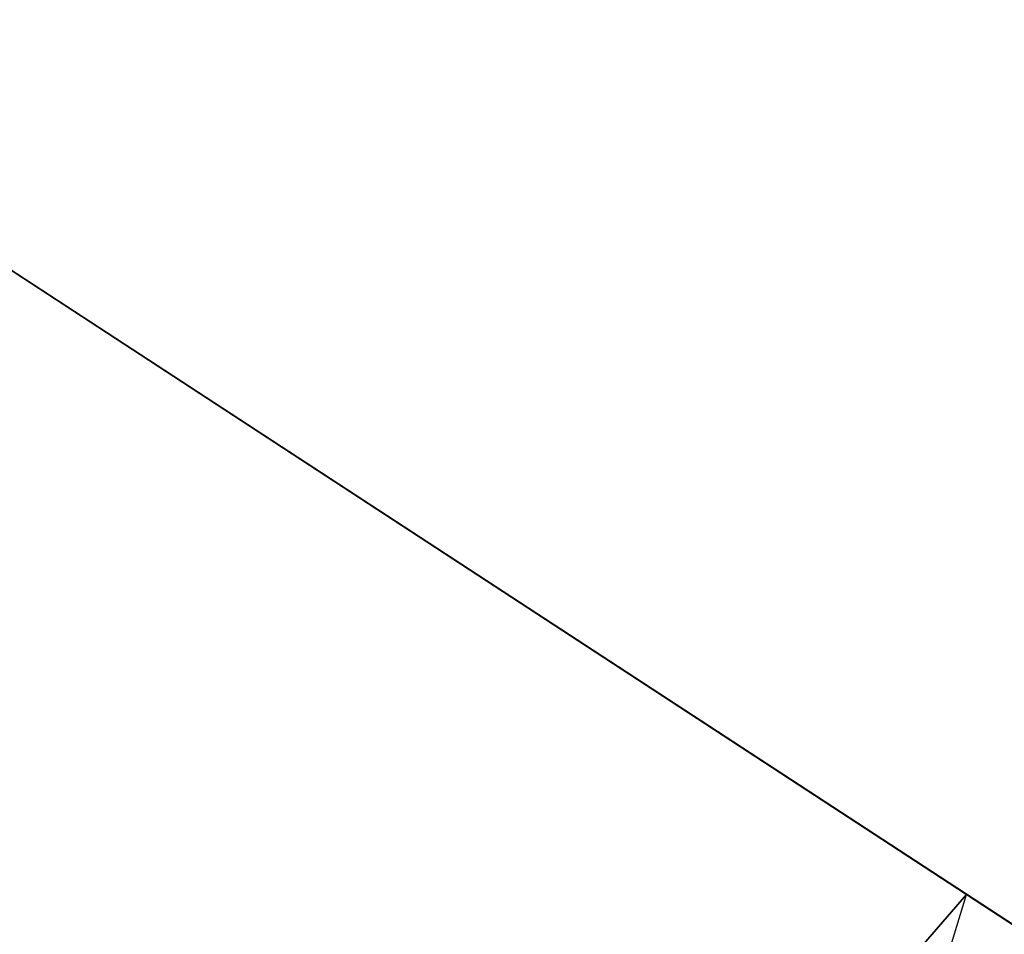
# Model space of a CAD drawing. Header units: millimetres. Extents: x -2036 to 2036, y 12 to 150.
# Tile 211 of 256: x -1974.077 to -1973.162, y 76.156 to 77.006. Entities that reach past the tile are written whole.
import ezdxf

# ---------------------------------------------------------------- set-up
doc = ezdxf.new("R2010")
doc.units = ezdxf.units.MM
doc.header["$LTSCALE"] = 25.4
doc.layers.get('0').update_dxf_attribs({"true_color": 0xff5454})

# ---------------------------------------------------------------- blocks, each defined once
blk = doc.blocks.new('MONO-VIII-2X200-GOLD-7696.STL')
at = {"color": 250, "true_color": 0x262626}
mesh = blk.add_polyface(dxfattribs=at)
corners = [(-1975.61047, 57.80238, 109.57437), (-2032.67102, 92.76701, 28.51351), (-1973.84998, 54.33764, 106.54078), (-2034.43164, 96.23175, 31.5471)]
mesh.append_faces([[corners[k] for k in face] for face in [(0, 1, 2), (1, 0, 3)]], dxfattribs={"vtx0": -1, "color": 250})
at = {"color": 18, "true_color": 0x000000}
mesh = blk.add_polyface(dxfattribs=at)
corners = [(-1973.19702, 76.19335, 116.81276), (-1975.27319, 73.79477, 114.5052), (-1974.15283, 73.06278, 115.99144), (-1974.31738, 76.92534, 115.32652)]
mesh.append_faces([[corners[k] for k in face] for face in [(0, 1, 2), (1, 0, 3)]], dxfattribs={"vtx0": -1, "color": 18})
mesh = blk.add_polyface(dxfattribs=at)
corners = [(-1974.31738, 76.92534, 115.32652), (-1965.82593, 71.37762, 108.88421), (-1966.94629, 72.1096, 107.39797), (-1973.19702, 76.19335, 116.81276)]
mesh.append_faces([[corners[k] for k in face] for face in [(0, 1, 2), (1, 0, 3)]], dxfattribs={"vtx0": -1, "color": 18})

msp = doc.modelspace()

# ---------------------------------------------------------------- block references
at = {"color": 0}
msp.add_blockref('MONO-VIII-2X200-GOLD-7696.STL', (0, 0), dxfattribs=at)

doc.saveas('drawing.dxf')
